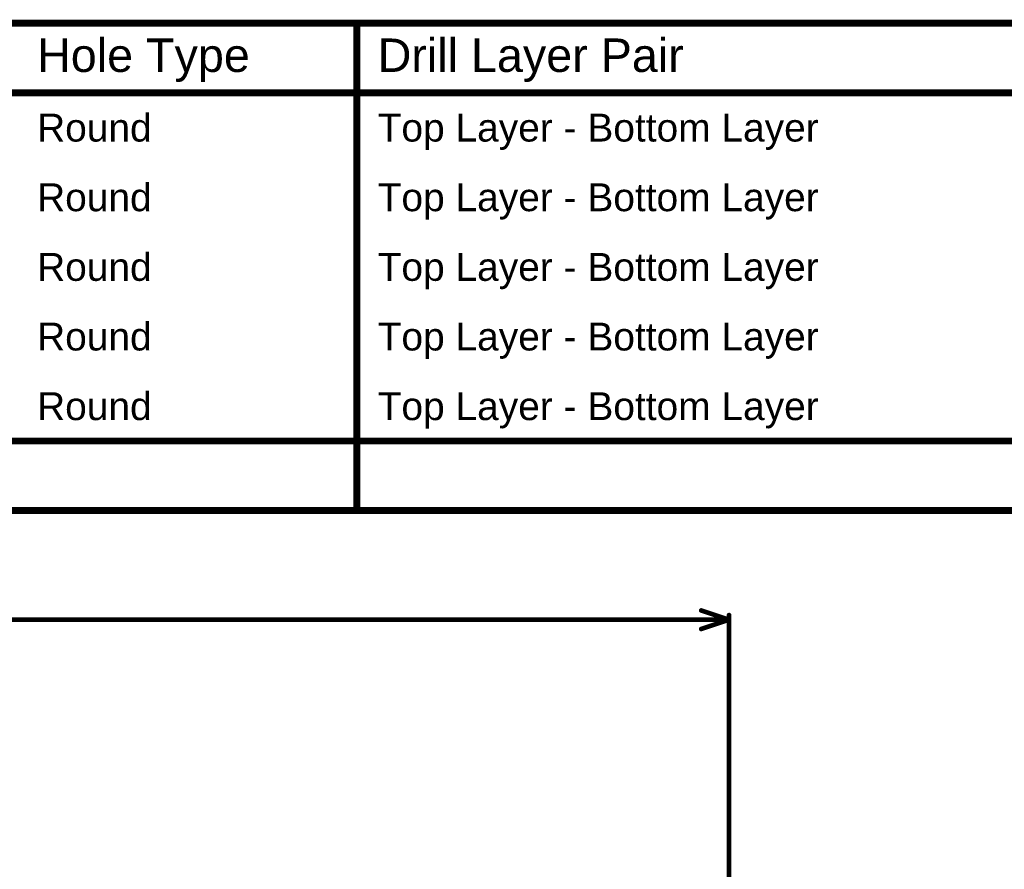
# Model space of a CAD drawing. Header units: inches. Extents: x -0.03 to 9.71, y 0 to 4.44.
# Tile 114 of 118: x 2.79 to 4.91, y 2.61 to 4.44. Entities that reach past the tile are written whole.
import ezdxf

# ---------------------------------------------------------------- set-up
doc = ezdxf.new("R2010")
doc.units = ezdxf.units.IN
doc.header["$MEASUREMENT"] = 0
doc.layers.add('Dimension', color=6, linetype='Continuous')
doc.layers.add('Drill Drawing', color=1, linetype='Continuous')
doc.styles.add('Arial', font='txt', dxfattribs={"height": 0.2})

msp = doc.modelspace()

# ---------------------------------------------------------------- linework, layer by layer
at = {"layer": 'Dimension', "const_width": 0.01}
for points in [[(4.2609, 3.17), (4.3209, 3.15)], [(4.3209, 2.563), (4.3209, 3.16)], [(2.3553, 3.15), (4.3209, 3.15)], [(4.2609, 3.13), (4.3209, 3.15)]]:
    msp.add_lwpolyline(points, dxfattribs=at)
at = {"layer": 'Dimension', "const_width": 0.005}
for points in [[(4.2584, 3.17, 1), (4.2634, 3.17, 1)], [(4.3184, 3.16, 1), (4.3234, 3.16, 1)], [(4.3184, 3.15, 1), (4.3234, 3.15, 1)], [(4.3184, 3.15, 1), (4.3234, 3.15, 1)], [(4.3184, 3.15, 1), (4.3234, 3.15, 1)], [(4.2584, 3.13, 1), (4.2634, 3.13, 1)]]:
    msp.add_lwpolyline(points, format="xyb", close=True, dxfattribs=at)
at = {"layer": 'Drill Drawing', "const_width": 0.015}
for points in [[(-0.0213, 4.435), (7.5986, 4.435)], [(3.5188, 3.385), (3.5188, 4.435)], [(-0.0213, 4.285), (7.5986, 4.285)], [(-0.0213, 3.535), (7.5986, 3.535)], [(-0.0213, 3.385), (7.5986, 3.385)]]:
    msp.add_lwpolyline(points, dxfattribs=at)
at = {"layer": 'Drill Drawing', "const_width": 0.0075}
for points in [[(3.5151, 4.435, 1), (3.5226, 4.435, 1)], [(3.5151, 3.385, 1), (3.5226, 3.385, 1)]]:
    msp.add_lwpolyline(points, format="xyb", close=True, dxfattribs=at)

# ---------------------------------------------------------------- texts
at = {"layer": 'Drill Drawing', "style": 'Arial'}
for s, height, p in [('Hole Type', 0.072, (2.83, 4.33)), ('Drill Layer Pair', 0.072, (3.5638, 4.33)), ('Round', 0.06, (2.83, 4.18)), ('Top Layer - Bottom Layer', 0.06, (3.5638, 4.18)), ('Round', 0.06, (2.83, 4.03)), ('Top Layer - Bottom Layer', 0.06, (3.5638, 4.03)), ('Round', 0.06, (2.83, 3.88)), ('Top Layer - Bottom Layer', 0.06, (3.5638, 3.88)), ('Round', 0.06, (2.83, 3.73)), ('Top Layer - Bottom Layer', 0.06, (3.5638, 3.73)), ('Round', 0.06, (2.83, 3.58)), ('Top Layer - Bottom Layer', 0.06, (3.5638, 3.58))]:
    msp.add_text(s, height=height, dxfattribs=at).set_placement(p)

doc.saveas('drawing.dxf')
